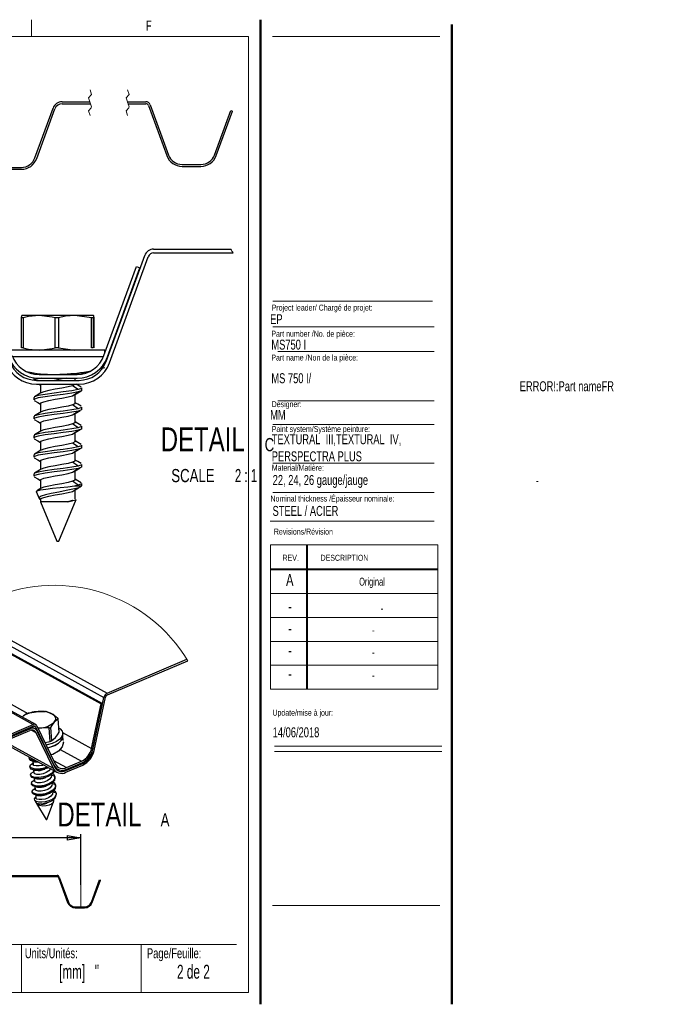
# Model space of a CAD drawing. Header units: inches. Extents: x 0.5 to 18.5, y 0.4 to 10.7.
# Tile 4 of 4: x 11.9 to 18.5, y 0.4 to 10.7. Entities that reach past the tile are written whole.
import ezdxf

# ---------------------------------------------------------------- set-up
doc = ezdxf.new("R2010")
doc.units = ezdxf.units.IN
doc.header["$MEASUREMENT"] = 0
doc.linetypes.add('HIDDEN', pattern=[0.075, 0.05, -0.025])
doc.layers.add('FORMAT', color=7, linetype='Continuous')
doc.styles.add('SLDTEXTSTYLE0', font='TXT', dxfattribs={"width": 0.7})
doc.styles.add('SLDTEXTSTYLE1', font='TXT', dxfattribs={"width": 0.633333})
doc.styles.add('SLDTEXTSTYLE2', font='TXT', dxfattribs={"width": 0.625})
doc.styles.add('SLDTEXTSTYLE3', font='TXT', dxfattribs={"width": 0.75})
doc.styles.add('SLDTEXTSTYLE4', font='TXT', dxfattribs={"width": 0.65})
doc.dimstyles.new('SLDDIMSTYLE0', dxfattribs={"dimtxt": 0.137795, "dimasz": 0.14, "dimexe": 0, "dimexo": 0.0625, "dimgap": 0.034449, "dimtad": 1, "dimdec": 6, "dimlfac": 2, "dimrnd": 1e-09, "dimzin": 12, "dimdsep": 46, "dimlunit": 5, "dimtxsty": 'SLDTEXTSTYLE3', "dimblk1": 'CLOSED', "dimblk2": 'CLOSED', "dimsah": 1, "dimcen": 0.09, "dimadec": 0, "dimazin": 3, "dimtfac": 1, "dimtdec": 3, "dimtofl": 0, "dimtmove": 0, "dimatfit": 3, "dimldrblk": 'CLOSED', "dimfxl": 1, "dimfrac": 2, "dimtolj": 1, "dimtzin": 12, "dimarcsym": 0})

# ---------------------------------------------------------------- blocks, each defined once
blk = doc.blocks.new('SW_NOTE_1')
at = {"layer": 'FORMAT', "color": 0, "char_height": 0.10417, "attachment_point": 1, "style": 'SLDTEXTSTYLE0'}
for s, insert in [('TEXTURAL  III,TEXTURAL  IV,', (0, 0.134)), ('PERSPECTRA PLUS', (0, -0.044))]:
    blk.add_mtext(s, dxfattribs=dict(at, insert=insert))
blk = doc.blocks.new('SW_NOTE_2')
at = {"layer": 'FORMAT', "color": 0, "attachment_point": 2, "style": 'SLDTEXTSTYLE3'}
for s, insert, char_height in [('DETAIL', (0.512, 0.322), 0.25), ('A', (1.199, 0.211), 0.138)]:
    blk.add_mtext(s, dxfattribs=dict(at, insert=insert, char_height=char_height))
blk = doc.blocks.new('_CLOSED')
at = {"color": 0, "linetype": 'ByBlock', "lineweight": -2}
for p, q in [((-1, 0.166667), (0, 0)), ((-1, 0.166667), (-1, -0.166667)), ((0, 0), (-1, -0.166667)), ((0, 0), (-1, 0))]:
    blk.add_line(p, q, dxfattribs=at)
blk = doc.blocks.new('_D')
at = {"layer": 'FORMAT'}
for p, q in [((6.753, 2.737), (6.711, 2.737)), ((6.711, 2.737), (6.711, 2.518)), ((7.403, 2.737), (7.445, 2.737)), ((7.445, 2.737), (7.445, 2.518)), ((6.711, 2.518), (6.753, 2.518)), ((7.445, 2.518), (7.403, 2.518)), ((7.183, 2.45), (7.018, 2.174)), ((2.276, 1.642), (2.276, 2.173)), ((12.495, 1.642), (12.495, 2.173)), ((12.495, 2.134), (2.276, 2.134))]:
    blk.add_line(p, q, dxfattribs=at)
at = {"layer": 'FORMAT', "xscale": 0.14, "yscale": 0.14, "rotation": 180.0000000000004}
blk.add_blockref('_CLOSED', (2.276, 2.134), dxfattribs=at)
at = {"layer": 'FORMAT', "xscale": 0.14, "yscale": 0.14}
blk.add_blockref('_CLOSED', (12.495, 2.134), dxfattribs=at)
at = {"layer": 'FORMAT', "attachment_point": 1, "style": 'SLDTEXTSTYLE3'}
for s, insert, char_height in [('519mm', (6.753, 2.696), 0.1378), ('7', (6.999, 2.49), 0.138), ('20', (6.795, 2.407), 0.1378), ('"', (7.304, 2.409), 0.138), ('16', (7.1, 2.311), 0.1378)]:
    blk.add_mtext(s, dxfattribs=dict(at, insert=insert, char_height=char_height))
blk = doc.blocks.new('SW_NOTE_3')
at = {"layer": 'FORMAT', "color": 0, "attachment_point": 2}
for s, insert, char_height, style in [('DETAIL', (0.512, 0.322), 0.25, 'SLDTEXTSTYLE3'), ('C', (1.21, 0.211), 0.138, 'SLDTEXTSTYLE3'), ('SCALE', (0.41, -0.113), 0.1378, 'SLDTEXTSTYLE3'), ('2 : 1', (0.965, -0.113), 0.1378, 'SLDTEXTSTYLE4')]:
    blk.add_mtext(s, dxfattribs=dict(at, insert=insert, char_height=char_height, style=style))

msp = doc.modelspace()

# ---------------------------------------------------------------- linework, layer by layer
at = {"color": 7, "linetype": 'Continuous', "lineweight": 18}
for p, q in [((11.98041827, 10.69394495), (11.98041827, 10.51707317)), ((14.2512516, 10.51707317), (0.6262516, 10.51707317)), ((14.2512516, 10.51707317), (14.2512516, 0.51707317)), ((14.5012516, 10.51707317), (16.2512516, 10.51707317)), ((14.50528094, 7.4796461), (16.19286796, 7.4796461)), ((14.55782728, 7.22283311), (16.19286796, 7.22283311)), ((14.55782728, 6.70729719), (16.19286796, 6.70729719)), ((14.50528094, 6.45740283), (16.19286796, 6.45740283)), ((14.50528094, 6.05316409), (16.19286796, 6.05316409)), ((14.50528094, 5.74531323), (16.19286796, 5.74531323)), ((14.4754278, 5.446808), (16.19286796, 5.446808)), ((14.48119985, 5.19874946), (16.23119985, 5.19874946)), ((14.48119985, 5.19874946), (14.48119985, 3.68874946)), ((14.85619985, 5.19874946), (14.85619985, 3.68874946)), ((14.86619985, 5.19874946), (14.86619985, 3.68874946)), ((16.23119985, 5.19874946), (16.23119985, 3.68874946)), ((14.48119985, 4.94874946), (16.23119985, 4.94874946)), ((14.48119985, 4.93874946), (16.23119985, 4.93874946)), ((14.48119985, 4.68874946), (16.23119985, 4.68874946)), ((16.23119985, 4.43874946), (14.48119985, 4.43874946)), ((14.48119985, 4.18874946), (16.23119985, 4.18874946)), ((16.23119985, 3.93874946), (14.48119985, 3.93874946)), ((14.48119985, 3.68874946), (16.23119985, 3.68874946)), ((14.52153854, 3.094666), (16.27153854, 3.094666)), ((14.52153854, 3.03864953), (16.27153854, 3.03864953)), ((0.7512516, 1.01707317), (14.1262516, 1.01707317)), ((11.8762516, 1.01707317), (11.8762516, 0.51707317)), ((13.1262516, 1.01707317), (13.1262516, 0.51707317)), ((14.2512516, 0.51707317), (0.6262516, 0.51707317))]:
    msp.add_line(p, q, dxfattribs=at)
at = {"color": 7, "linetype": 'Continuous', "lineweight": 50}
for p, q in [((14.3762516, 10.69394495), (14.3762516, 0.39207317)), ((16.3762516, 0.39207317), (16.3762516, 10.64207317))]:
    msp.add_line(p, q, dxfattribs=at)
at = {"color": 7, "linetype": 'HIDDEN', "lineweight": 18}
for p, q in [((12.60941228, 9.90966429), (12.57566228, 9.87591429)), ((12.59253728, 9.9602893), (12.60941228, 9.90966429)), ((13.00311307, 9.90966429), (12.96936307, 9.87591429)), ((12.98623807, 9.9602893), (13.00311307, 9.90966429)), ((12.57566228, 9.87591429), (12.60941228, 9.77466429)), ((12.96936307, 9.87591429), (13.00311307, 9.77466429)), ((12.60941228, 9.77466429), (12.57566228, 9.74091429)), ((12.57566228, 9.74091429), (12.59253728, 9.69028929)), ((13.00311307, 9.77466429), (12.96936307, 9.74091429)), ((12.96936307, 9.74091429), (12.98623807, 9.69028929))]:
    msp.add_line(p, q, dxfattribs=at)
at = {"color": 7, "linetype": 'Continuous', "lineweight": 25}
for p, q in [((12.3014094, 9.8352893), (12.58920362, 9.8352893)), ((12.3014094, 9.81528926), (12.59587042, 9.81528926)), ((12.9829054, 9.8352893), (13.17606434, 9.8352893)), ((12.9895722, 9.81528926), (13.17606434, 9.81528926)), ((13.20425452, 9.79554991), (13.39505744, 9.27132347)), ((13.22304876, 9.8023903), (13.41385168, 9.27816387)), ((12.0162657, 9.24742562), (12.20588474, 9.76840238)), ((12.03505877, 9.24058521), (12.22467898, 9.76156192)), ((13.89438479, 9.27816387), (14.06388257, 9.74385777)), ((13.91317903, 9.27132347), (14.0826768, 9.73701739)), ((14.06388257, 9.74385777), (14.0826768, 9.73701739)), ((13.55480493, 9.1794669), (13.75342919, 9.1794669)), ((11.65263748, 9.14872864), (11.87531128, 9.14872864)), ((11.65263748, 9.12872864), (11.87531128, 9.12872864)), ((13.55480493, 9.15946689), (13.75342919, 9.15946689)), ((13.25834205, 8.29364044), (14.06515251, 8.29364044)), ((13.25834205, 8.25364036), (14.08922112, 8.25364036)), ((12.76039159, 7.11791308), (13.16437292, 8.22784243)), ((12.79797933, 7.10423225), (13.20196051, 8.21416167)), ((12.73847698, 7.17938958), (13.07747436, 8.11077738)), ((12.77606472, 7.16570878), (13.1150621, 8.09709662)), ((13.07747436, 8.11077738), (13.1150621, 8.09709662)), ((11.87572314, 7.5762046), (11.88094326, 7.59859331)), ((11.89286895, 7.5762046), (11.87572314, 7.5762046)), ((11.87572314, 7.25898202), (11.87572314, 7.5762046)), ((12.05971574, 7.59859331), (11.88094326, 7.59859331)), ((11.89286895, 7.5762046), (11.89286895, 7.25898202)), ((12.43458239, 7.59859331), (12.05971574, 7.59859331)), ((12.26251548, 7.5762046), (12.22656255, 7.5762046)), ((12.22656255, 7.25898202), (12.22656255, 7.5762046)), ((12.26251548, 7.5762046), (12.26251548, 7.25898202)), ((12.6066493, 7.5762046), (12.43458239, 7.59859331)), ((12.63067654, 7.59859331), (12.43458239, 7.59859331)), ((12.6066493, 7.25898202), (12.6066493, 7.5762046)), ((12.62545637, 7.5762046), (12.6066493, 7.5762046)), ((12.62545637, 7.5762046), (12.62545637, 7.25898202)), ((12.63589664, 7.5762046), (12.63067654, 7.59859331)), ((12.63589664, 7.25898202), (12.63589664, 7.5762046)), ((11.9981661, 7.23659332), (11.76310565, 7.23659332)), ((11.89286895, 7.25898202), (11.87572314, 7.25898202)), ((12.74851414, 7.23659332), (11.9981661, 7.23659332)), ((12.26251548, 7.25898202), (12.22656255, 7.25898202)), ((12.26251548, 7.25898202), (12.43458239, 7.23659332)), ((12.62545637, 7.25898202), (12.6066493, 7.25898202)), ((12.74851414, 7.20696641), (12.74851414, 7.23659332)), ((11.78122763, 7.16945999), (12.67578269, 7.16945999)), ((11.78130865, 7.16925998), (12.67578269, 7.16925998)), ((12.43730992, 7.16925998), (12.43730992, 7.16945999)), ((12.67578269, 7.16945999), (12.73466222, 7.16945999)), ((12.67578269, 7.16925998), (12.73458119, 7.16925998)), ((12.51345368, 7.00073895), (12.58746449, 7.0152752)), ((12.71671094, 7.04734261), (12.69528671, 7.04167097)), ((12.74851414, 7.08981475), (12.74851414, 7.10773102)), ((12.00480988, 6.94160663), (12.00480988, 6.92185938)), ((12.0112235, 6.94698456), (12.00961583, 6.94160663)), ((12.03313594, 6.92051912), (12.47848384, 6.92051912)), ((12.05932066, 6.98199563), (12.45656916, 6.98199563)), ((12.05932066, 6.94199562), (12.45656916, 6.94199562)), ((12.1308099, 6.98591897), (12.1308099, 6.98199563)), ((12.38080988, 6.98199563), (12.38080988, 6.98602494)), ((12.42135798, 6.98980823), (12.4629482, 6.99448078)), ((12.43730992, 6.92051912), (12.43730992, 6.94199562)), ((12.47968473, 6.99686471), (12.51345368, 7.00073895)), ((12.03313594, 6.88051912), (12.47848384, 6.88051912)), ((12.05930215, 6.88051912), (12.0743099, 6.87151321)), ((12.0743099, 6.87648078), (12.0743099, 6.78672002)), ((12.46975808, 6.82409332), (12.41051745, 6.86421917)), ((12.5068099, 6.81660662), (12.5068099, 6.84160662)), ((12.00480988, 6.74160662), (12.00480988, 6.71660662)), ((12.41051745, 6.75896748), (12.46975808, 6.79909332)), ((12.41051745, 6.75896748), (12.42848714, 6.76794511)), ((12.43730992, 6.68173247), (12.43730992, 6.77152846)), ((12.0743099, 6.67648078), (12.0743099, 6.58672002)), ((12.46975808, 6.62409332), (12.41051745, 6.66421916)), ((12.41051745, 6.55896747), (12.46975808, 6.59909332)), ((12.50283924, 6.61381247), (12.50678116, 6.61614484)), ((12.5068099, 6.61660662), (12.5068099, 6.64160662)), ((12.00480988, 6.54160662), (12.00480988, 6.51660663)), ((12.43730992, 6.48173246), (12.43730992, 6.57505322)), ((12.0743099, 6.47648078), (12.0743099, 6.38672003)), ((12.46975808, 6.42409331), (12.41051745, 6.46421916)), ((12.41051745, 6.35896747), (12.46975808, 6.39909332)), ((12.50283924, 6.41381247), (12.50678116, 6.41614484)), ((12.5068099, 6.41660662), (12.5068099, 6.44160661)), ((12.00480988, 6.34160662), (12.00480988, 6.31660662)), ((12.43730992, 6.28173248), (12.43730992, 6.3750532)), ((12.0743099, 6.27648077), (12.0743099, 6.18672002)), ((12.46975808, 6.22409333), (12.41051745, 6.26421918)), ((12.41051745, 6.15896748), (12.46975808, 6.19909333)), ((12.50283924, 6.21381248), (12.50678116, 6.21614482)), ((12.5068099, 6.21660663), (12.5068099, 6.24160663)), ((12.00480988, 6.1416066), (12.00480988, 6.11660661)), ((12.43730992, 6.08173246), (12.43730992, 6.17505322)), ((12.0743099, 6.07648076), (12.0743099, 5.98672003)), ((12.46975808, 6.02409335), (12.41051745, 6.0642192)), ((12.41051745, 5.9589675), (12.46975808, 5.99909335)), ((12.50283924, 6.0138125), (12.50678116, 6.01614484)), ((12.5068099, 6.01660661), (12.5068099, 6.04160661)), ((12.00480988, 5.94160662), (12.00480988, 5.91660662)), ((12.0743099, 5.87648077), (12.0743099, 5.78672005)), ((12.43730992, 5.88173248), (12.43730992, 5.9750532)), ((12.46975808, 5.82409329), (12.41051745, 5.86421914)), ((12.41051745, 5.75896744), (12.46079025, 5.79301909)), ((12.43730992, 5.6817325), (12.43730992, 5.77505322)), ((12.46975808, 5.82409329), (12.44153475, 5.81841882)), ((12.44153475, 5.81841882), (12.5068099, 5.81841882)), ((12.49914966, 5.81162948), (12.50678116, 5.81614486)), ((12.5068099, 5.81841882), (12.5068099, 5.84160663)), ((12.03049956, 5.75639839), (12.0606856, 5.68352283)), ((12.0743099, 5.67648079), (12.0743099, 5.65063094)), ((12.26580987, 5.2365933), (12.44730382, 5.67475843)), ((12.0743099, 5.65063094), (12.2458099, 5.2365933)), ((12.3567008, 5.65063094), (12.0743099, 5.65063094)), ((12.41051745, 5.66421916), (12.3567008, 5.65063094)), ((12.41438912, 5.66159671), (12.41051745, 5.66421916)), ((12.2458099, 5.2365933), (12.26580987, 5.2365933)), ((11.22454083, 4.43423995), (12.7382219, 3.60380263)), ((11.27387893, 4.47106987), (12.77299206, 3.64862521)), ((11.163933, 4.38480241), (12.70821542, 3.53757695)), ((11.17019383, 4.39013779), (12.72365162, 3.53787849)), ((10.81593926, 3.9669058), (11.99669436, 3.31911888)), ((12.0245654, 3.31888598), (10.82262014, 3.97829873)), ((12.77299206, 3.64862521), (13.60543546, 4.00196342)), ((12.7745209, 3.63099725), (13.61426704, 3.98743479)), ((12.60929987, 3.07002427), (12.70821542, 3.53757695)), ((12.62034433, 3.0466224), (12.7382219, 3.60380263)), ((12.62473724, 3.07032581), (12.72365162, 3.53787849)), ((12.6357817, 3.04692395), (12.7536581, 3.60410359)), ((12.70821542, 3.53757695), (12.72365162, 3.53787849)), ((12.14315987, 3.45270955), (12.19929383, 3.4292942)), ((10.64712435, 2.74628246), (11.99669436, 3.31911888)), ((10.65143982, 2.7298378), (11.9982232, 3.30149151)), ((12.03649337, 3.30594778), (12.22797094, 2.90816598)), ((12.25893133, 3.3779022), (12.21796957, 3.34333738)), ((12.2710529, 3.23810291), (12.25893133, 3.3779022)), ((11.51553117, 3.084821), (11.96166021, 3.27418425)), ((11.51705884, 3.06719305), (11.96318904, 3.25655689)), ((12.01740228, 3.27371786), (11.98049434, 3.29396643)), ((12.0221026, 3.29358862), (12.21358018, 2.89580623)), ((12.02686745, 3.23548289), (12.20553942, 2.86430376)), ((12.04125939, 3.24784205), (12.21993018, 2.87666351)), ((12.06621239, 3.28186011), (12.04886485, 3.28024856)), ((12.06621239, 3.28186011), (12.04957823, 3.27876548)), ((12.17628621, 3.14334385), (12.16416347, 3.28314314)), ((12.1787185, 3.28903966), (12.19084124, 3.14924036)), ((12.30936648, 3.19998058), (12.30680161, 3.22956584)), ((12.31350361, 3.15227222), (12.30937352, 3.19989258)), ((11.67438225, 3.13397019), (12.24609639, 2.820316)), ((12.19084124, 3.14924036), (12.23180301, 3.18380519)), ((11.95599425, 2.97076728), (11.95694933, 2.95974981)), ((11.99403562, 2.93430813), (11.99672369, 2.90331313)), ((12.33932838, 2.83715021), (12.51603268, 2.91215409)), ((12.34085721, 2.81952225), (12.51756152, 2.89452613)), ((12.34736914, 2.86865267), (12.50498822, 2.93555537)), ((12.3488968, 2.85102472), (12.50651706, 2.917928)), ((11.96363725, 2.88262808), (11.96459233, 2.87161061)), ((11.97127908, 2.7944883), (11.97223534, 2.78347083)), ((12.00167862, 2.84616893), (12.0043667, 2.81517393)), ((12.18900851, 2.7867925), (12.18824351, 2.79561176)), ((12.22464106, 2.86800031), (12.25413597, 2.85181847)), ((11.97892209, 2.70634911), (11.97987717, 2.69533164)), ((12.00932163, 2.75802915), (12.01200853, 2.72703415)), ((12.19665035, 2.6986533), (12.19588651, 2.70747256)), ((12.225717, 2.76570794), (12.22516202, 2.77210195)), ((12.22611827, 2.76108448), (12.225717, 2.76570794)), ((11.98656509, 2.61820933), (11.98752017, 2.60719185)), ((12.01696346, 2.66988996), (12.01965154, 2.63889495)), ((12.02460647, 2.58175017), (12.02729454, 2.55075517)), ((12.20429335, 2.61051352), (12.20352835, 2.61933278)), ((12.23259265, 2.56501922), (12.23821989, 2.57993329)), ((12.23985315, 2.60009679), (12.24021688, 2.58661828)), ((12.01196043, 2.53070959), (12.03061856, 2.49914259)), ((12.03454096, 2.49250571), (12.13297897, 2.32596118)), ((12.05411311, 2.48884554), (12.05812587, 2.48818203)), ((12.1427011, 2.32680421), (12.21146937, 2.50904131)), ((12.21148697, 2.52568191), (12.20754579, 2.50136252)), ((12.20754579, 2.50136252), (12.21020688, 2.50949773)), ((12.21238574, 2.51719471), (12.21078533, 2.53564457)), ((12.21384065, 2.52478491), (12.2111737, 2.53116132)), ((12.21384065, 2.52478491), (12.21148697, 2.52568191)), ((11.1967286, 1.74008686), (12.24782635, 1.74008686)), ((11.19940809, 1.73008686), (12.24782635, 1.73008686)), ((12.26192174, 1.72021717), (12.35732314, 1.45810395)), ((12.27131866, 1.72363737), (12.36672007, 1.46152415)), ((12.6069861, 1.46152415), (12.69173546, 1.6943711)), ((12.61638303, 1.45810395), (12.70113239, 1.6909509)), ((12.69173546, 1.6943711), (12.70113239, 1.6909509)), ((12.43719702, 1.41217566), (12.53650915, 1.41217566)), ((12.43719702, 1.40217566), (12.53650915, 1.40217566))]:
    msp.add_line(p, q, dxfattribs=at)
at = {"color": 8, "linetype": 'Continuous', "lineweight": 25}
for p, q in [((10.85583565, 4.03201155), (11.94284133, 3.4356577)), ((12.00455326, 3.30321629), (12.0221026, 3.29358862)), ((11.94954685, 3.28083052), (11.96166021, 3.27418425)), ((11.98006959, 3.26115747), (12.02686745, 3.23548289)), ((12.3057245, 3.23657232), (12.60929987, 3.07002427)), ((11.69672108, 3.14345238), (12.20553942, 2.86430376)), ((12.28021418, 3.05887128), (12.50498822, 2.93555537)), ((12.61860547, 3.04757631), (12.62034433, 3.0466224)), ((12.20968827, 2.89794167), (12.21358018, 2.89580623)), ((12.21097071, 2.94348349), (12.34736914, 2.86865267)), ((12.505948, 2.91768629), (12.51603268, 2.91215409)), ((12.22456714, 2.77637577), (12.18872692, 2.79003614)), ((12.32719742, 2.84380587), (12.33932838, 2.83715021)), ((12.23221015, 2.68823657), (12.19636992, 2.70189695)), ((12.23985315, 2.60009679), (12.20401175, 2.61375716))]:
    msp.add_line(p, q, dxfattribs=at)
at = {"color": 7, "linetype": 'Continuous', "lineweight": 25, "flags": 128}
for points in [[(12.05971574, 7.59859331), (11.94836711, 7.58828716), (11.89286895, 7.5762046)], [(12.22656255, 7.5762046), (12.19743903, 7.58305246), (12.05971574, 7.59859331)], [(12.43458239, 7.59859331), (12.33765327, 7.59119054), (12.26251548, 7.5762046)], [(12.63067654, 7.59859331), (12.62773591, 7.59119054), (12.62545637, 7.5762046)], [(11.89286895, 7.25898202), (11.94836711, 7.2468995), (12.05971574, 7.23659332)], [(12.05971574, 7.23659332), (12.19743903, 7.25213416), (12.22656255, 7.25898202)], [(12.69246891, 7.03973902), (12.72038307, 7.04721826), (12.74851407, 7.05622594), (12.74848914, 7.05621889)], [(12.08423116, 6.94199562), (12.04813881, 6.93537522), (12.01198564, 6.92453415), (12.00961583, 6.91660662)], [(12.47880041, 6.99633884), (12.49208496, 6.99810368), (12.5068047, 7.00042155), (12.49343582, 6.99856078), (12.45389538, 6.99339416), (12.39190897, 6.98710078), (12.3141054, 6.98243399), (12.27591238, 6.98199563)], [(12.38080988, 6.9857896), (12.38382934, 6.98586735), (12.42608785, 6.99071561)], [(12.4629482, 6.99448078), (12.47819447, 6.99640449), (12.47667289, 6.99616744)], [(12.46975808, 6.82409332), (12.40382755, 6.81187252), (12.31317012, 6.7986525), (12.21740031, 6.78697072), (12.12455754, 6.77409332), (12.05209459, 6.76121592), (12.01198564, 6.74953414), (12.00961583, 6.74160662)], [(12.41051745, 6.86421917), (12.36284254, 6.85199837), (12.29728748, 6.83877835), (12.22803565, 6.82709656), (12.16090031, 6.81421917), (12.10850179, 6.80134177), (12.0831315, 6.79112317)], [(12.43383469, 6.88173247), (12.43497868, 6.87643996), (12.41051745, 6.86421917)], [(12.43052446, 6.76746392), (12.46553134, 6.78843337), (12.50085281, 6.80941133)], [(12.50066325, 6.84895618), (12.46559155, 6.86977407), (12.44762971, 6.88051912)], [(12.50200391, 6.84160662), (12.50358606, 6.83631411), (12.46975808, 6.82409332)], [(12.50200391, 6.81660662), (12.50358606, 6.81131412), (12.46975808, 6.79909332)], [(12.46975808, 6.79909332), (12.40382755, 6.78687252), (12.31317012, 6.7736525), (12.21740031, 6.76197072), (12.12455754, 6.74909332), (12.05209459, 6.73621592), (12.01198564, 6.72453413), (12.00961583, 6.71660662)], [(12.01008006, 6.70983787), (12.04569512, 6.68867993), (12.0743099, 6.67153576)], [(12.08264204, 6.79171412), (12.04683826, 6.77025416), (12.01063742, 6.74876685)], [(12.07778509, 6.67648078), (12.07949876, 6.68440829), (12.10850179, 6.69609008), (12.16090031, 6.70896748), (12.22803565, 6.72184487), (12.29728748, 6.73352666), (12.36284254, 6.74674668), (12.41051745, 6.75896748)], [(12.46975808, 6.62409332), (12.40382755, 6.61187252), (12.31317012, 6.5986525), (12.21740031, 6.58697072), (12.12455754, 6.57409332), (12.05209459, 6.56121591), (12.01198564, 6.54953414), (12.00961583, 6.54160662)], [(12.46975808, 6.59909332), (12.40382755, 6.58687253), (12.31317012, 6.5736525), (12.21740031, 6.56197073), (12.12455754, 6.54909332), (12.05209459, 6.53621592), (12.01198564, 6.52453414), (12.00961583, 6.51660663)], [(12.41051745, 6.66421916), (12.36284254, 6.65199837), (12.29728748, 6.63877835), (12.22803565, 6.62709656), (12.16090031, 6.61421916), (12.10850179, 6.60134176), (12.0831315, 6.59112318)], [(12.43383469, 6.68173247), (12.43497868, 6.67643996), (12.41051745, 6.66421916)], [(12.43710283, 6.57493076), (12.47195292, 6.59553777), (12.4908254, 6.60670415)], [(12.50054591, 6.6490245), (12.46507741, 6.67008222), (12.43730992, 6.68672105)], [(12.50200391, 6.64160662), (12.50358606, 6.63631412), (12.46975808, 6.62409332)], [(12.50200391, 6.61660662), (12.50358606, 6.61131412), (12.46975808, 6.59909332)], [(12.01008006, 6.50983787), (12.04569512, 6.48867993), (12.0743099, 6.47153576)], [(12.08264204, 6.59171413), (12.04683826, 6.57025416), (12.01063742, 6.54876684)], [(12.07778509, 6.47648078), (12.07949876, 6.48440829), (12.10850179, 6.49609008), (12.16090031, 6.50896747), (12.22803565, 6.52184488), (12.29728748, 6.53352667), (12.36284254, 6.54674668), (12.41051745, 6.55896747)], [(12.41051745, 6.55896747), (12.43497868, 6.57118827), (12.43415398, 6.5750035)], [(12.46975808, 6.42409331), (12.40382755, 6.41187253), (12.31317012, 6.39865251), (12.21740031, 6.38697072), (12.12455754, 6.37409332), (12.05209459, 6.36121591), (12.01198564, 6.34953412), (12.00961583, 6.34160662)], [(12.46975808, 6.39909332), (12.40382755, 6.38687253), (12.31317012, 6.37365252), (12.21740031, 6.36197072), (12.12455754, 6.34909332), (12.05209459, 6.33621591), (12.01198564, 6.32453412), (12.00961583, 6.31660662)], [(12.08264204, 6.39171412), (12.04683826, 6.37025414), (12.01063742, 6.34876684)], [(12.41051745, 6.46421916), (12.36284254, 6.45199838), (12.29728748, 6.43877836), (12.22803565, 6.42709657), (12.16090031, 6.41421917), (12.10850179, 6.40134176), (12.0831315, 6.39112317)], [(12.43383469, 6.48173246), (12.43497868, 6.47643997), (12.41051745, 6.46421916)], [(12.43710283, 6.37493077), (12.47195292, 6.39553775), (12.4908254, 6.40670416)], [(12.50054591, 6.44902449), (12.46507741, 6.47008222), (12.43730992, 6.48672105)], [(12.50200391, 6.44160661), (12.50358606, 6.4363141), (12.46975808, 6.42409331)], [(12.50200391, 6.41660662), (12.50358606, 6.4113141), (12.46975808, 6.39909332)], [(12.01008006, 6.30983785), (12.04569512, 6.28867993), (12.0743099, 6.27153575)], [(12.07778509, 6.27648077), (12.07949876, 6.28440831), (12.10850179, 6.29609007), (12.16090031, 6.30896747), (12.22803565, 6.32184487), (12.29728748, 6.33352667), (12.36284254, 6.34674668), (12.41051745, 6.35896747)], [(12.41051745, 6.35896747), (12.43497868, 6.37118829), (12.43415398, 6.37500352)], [(12.50054591, 6.24902451), (12.46507741, 6.27008222), (12.43730992, 6.28672107)], [(12.46975808, 6.22409333), (12.40382755, 6.21187251), (12.31317012, 6.19865249), (12.21740031, 6.1869707), (12.12455754, 6.17409333), (12.05209459, 6.16121593), (12.01198564, 6.14953414), (12.00961583, 6.1416066)], [(12.46975808, 6.19909333), (12.40382755, 6.18687251), (12.31317012, 6.1736525), (12.21740031, 6.1619707), (12.12455754, 6.14909334), (12.05209459, 6.13621593), (12.01198564, 6.12453414), (12.00961583, 6.11660661)], [(12.08264204, 6.1917141), (12.04683826, 6.17025416), (12.01063742, 6.14876686)], [(12.41051745, 6.26421918), (12.36284254, 6.25199836), (12.29728748, 6.23877834), (12.22803565, 6.22709655), (12.16090031, 6.21421915), (12.10850179, 6.20134178), (12.0831315, 6.19112319)], [(12.43383469, 6.28173248), (12.43497868, 6.27643997), (12.41051745, 6.26421918)], [(12.43710283, 6.17493075), (12.47195292, 6.19553777), (12.4908254, 6.20670414)], [(12.50200391, 6.24160663), (12.50358606, 6.23631412), (12.46975808, 6.22409333)], [(12.50200391, 6.21660663), (12.50358606, 6.21131412), (12.46975808, 6.19909333)], [(12.01008006, 6.10983787), (12.04569512, 6.08867991), (12.0743099, 6.07153573)], [(12.07778509, 6.07648076), (12.07949876, 6.08440829), (12.10850179, 6.09609008), (12.16090031, 6.10896749), (12.22803565, 6.12184489), (12.29728748, 6.13352668), (12.36284254, 6.1467467), (12.41051745, 6.15896748)], [(12.41051745, 6.15896748), (12.43497868, 6.17118827), (12.43415398, 6.1750035)], [(12.43383469, 6.08173246), (12.43497868, 6.07643998), (12.41051745, 6.0642192)], [(12.50054591, 6.04902449), (12.46507741, 6.0700822), (12.43730992, 6.08672105)], [(12.46975808, 6.02409335), (12.40382755, 6.01187249), (12.31317012, 5.99865247), (12.21740031, 5.98697068), (12.12455754, 5.97409335), (12.05209459, 5.96121595), (12.01198564, 5.94953416), (12.00961583, 5.94160662)], [(12.46975808, 5.99909335), (12.40382755, 5.98687249), (12.31317012, 5.97365248), (12.21740031, 5.96197068), (12.12455754, 5.94909335), (12.05209459, 5.93621595), (12.01198564, 5.92453416), (12.00961583, 5.91660662)], [(12.08264204, 5.99171412), (12.04683826, 5.97025418), (12.01063742, 5.94876688)], [(12.41051745, 6.0642192), (12.36284254, 6.05199834), (12.29728748, 6.03877832), (12.22803565, 6.02709653), (12.16090031, 6.01421913), (12.10850179, 6.0013418), (12.0831315, 5.99112321)], [(12.43710283, 5.97493074), (12.47195292, 5.99553775), (12.4908254, 6.00670416)], [(12.50200391, 6.04160661), (12.50358606, 6.03631413), (12.46975808, 6.02409335)], [(12.50200391, 6.01660661), (12.50358606, 6.01131413), (12.46975808, 5.99909335)], [(12.01008006, 5.90983789), (12.04569512, 5.88867992), (12.0743099, 5.87153574)], [(12.07778509, 5.87648077), (12.07949876, 5.88440831), (12.10850179, 5.8960901), (12.16090031, 5.9089675), (12.22803565, 5.92184491), (12.29728748, 5.93352663), (12.36284254, 5.94674671), (12.41051745, 5.9589675)], [(12.41051745, 5.9589675), (12.43497868, 5.97118829), (12.43415398, 5.97500348)], [(12.43383469, 5.88173248), (12.43497868, 5.87643993), (12.41051745, 5.86421914)], [(12.50054591, 5.8490245), (12.46507741, 5.87008222), (12.43730992, 5.88672107)], [(12.03066108, 5.75646527), (12.03041747, 5.75660394), (12.03994706, 5.76541469), (12.0738978, 5.77345024), (12.12923728, 5.78222315), (12.20123761, 5.79112462), (12.28056041, 5.79919882), (12.3594765, 5.80785169), (12.4302161, 5.81682252), (12.44153475, 5.81841882)], [(12.08264204, 5.79171414), (12.04683826, 5.77025419), (12.03651906, 5.7641291)], [(12.46079025, 5.79301909), (12.41245791, 5.78112705), (12.34315585, 5.76645902), (12.26513338, 5.75185353), (12.18801338, 5.73742801), (12.12623443, 5.72249421), (12.08199437, 5.7078481), (12.06057182, 5.69330319), (12.06483915, 5.678346), (12.0743099, 5.67312487)], [(12.41051745, 5.86421914), (12.36284254, 5.85199836), (12.29728748, 5.83877834), (12.22803565, 5.82709655), (12.16090031, 5.81421915), (12.10850179, 5.80134174), (12.0831315, 5.79112315)], [(12.41051745, 5.75896744), (12.43497868, 5.7711883), (12.43415398, 5.7750035)], [(12.43710283, 5.77493075), (12.47195292, 5.79553777), (12.47802221, 5.79912886)], [(12.50309503, 5.81529611), (12.4904341, 5.80352954), (12.46079025, 5.79301909)], [(12.50200391, 5.84160663), (12.50358606, 5.83631415), (12.46975808, 5.82409329)], [(12.07778509, 5.67648079), (12.07949876, 5.68440832), (12.10850179, 5.69609004), (12.16090031, 5.70896745), (12.22803565, 5.72184485), (12.29728748, 5.73352664), (12.36284254, 5.74674666), (12.41051745, 5.75896744)], [(12.41438912, 5.66159671), (12.44226778, 5.67071385), (12.44499172, 5.67571615)], [(12.3567008, 5.65063094), (12.40670094, 5.65994791), (12.41438912, 5.66159671)], [(11.88209622, 3.39704668), (11.89997996, 3.41406333), (11.91806551, 3.42686132)], [(11.93262054, 3.43275725), (11.96445623, 3.44179064), (12.02886092, 3.45377375)], [(12.02886092, 3.45377375), (12.10960292, 3.45612861), (12.12681318, 3.45505678)], [(12.19929383, 3.4292942), (12.23168098, 3.40728389), (12.25713967, 3.38614595)], [(12.21796957, 3.34333738), (12.19566006, 3.3150457), (12.1787185, 3.28903966)], [(12.16416347, 3.28314314), (12.14695439, 3.28421497), (12.06621239, 3.28186011)], [(12.26696623, 3.28523751), (12.28118921, 3.2745738), (12.30103357, 3.24975808), (12.30694827, 3.22253237), (12.29859189, 3.1944783), (12.27644782, 3.16722618), (12.24180556, 3.1423606), (12.19667616, 3.1213265), (12.14368317, 3.10534589), (12.13408893, 3.1031993)], [(12.14722894, 3.07590143), (12.17355237, 3.0829654), (12.2229726, 3.10160886), (12.26315176, 3.12472737), (12.29175378, 3.15097746), (12.30711606, 3.17883325), (12.30937352, 3.19989258)], [(12.15112436, 3.07693101), (12.17354416, 3.0830534), (12.22296556, 3.10169686), (12.26314472, 3.12481537), (12.29174674, 3.15106546), (12.30710784, 3.17892125), (12.30936648, 3.19998058)], [(12.23180301, 3.18380519), (12.25411251, 3.21209628), (12.2710529, 3.23810291)], [(12.11871493, 3.13013051), (12.15959925, 3.13838012), (12.17628621, 3.14334385)], [(12.31335694, 3.13905595), (12.31491746, 3.13399777), (12.30258939, 3.08459103), (12.2630532, 3.03914425), (12.20212154, 3.00742472), (12.18211995, 3.00341842)], [(12.02568944, 2.94123541), (12.00122338, 2.94270734), (11.97007174, 2.95272338), (11.95644715, 2.96812966), (11.95920797, 2.97770923)], [(12.04691127, 2.92959314), (12.04392048, 2.92917896), (12.00217963, 2.93168986), (11.97102682, 2.94170591), (11.95740223, 2.95711218), (11.95817075, 2.95977855)], [(12.14658362, 2.87491057), (12.14582331, 2.87445357), (12.09918619, 2.85878857), (12.05060841, 2.85205665), (12.00886638, 2.85456814), (11.97771357, 2.86458419), (11.96409015, 2.87998988), (11.96914716, 2.89754157), (11.99305238, 2.91388004), (11.99573459, 2.9147131)], [(12.10625544, 2.89703587), (12.09419137, 2.89240243), (12.05920063, 2.88596325), (12.02914017, 2.88635396), (12.00675441, 2.89198355), (11.9970311, 2.90163235), (11.99760603, 2.90333366)], [(12.0055189, 2.93116304), (12.01188299, 2.93019916), (12.02000001, 2.9288651)], [(12.0219618, 2.92900414), (12.02552048, 2.92810889), (12.05020009, 2.92778858)], [(12.15666947, 2.8693772), (12.14677839, 2.86343609), (12.10014127, 2.8477711), (12.05156349, 2.84103918), (12.00982146, 2.84355067), (11.97866982, 2.85356671), (11.96504523, 2.8689724), (11.96581376, 2.87163877)], [(12.21312375, 2.83840566), (12.21280109, 2.83619278), (12.1899061, 2.80820206), (12.15346631, 2.78631437), (12.1068292, 2.77064938), (12.05825024, 2.76391746), (12.01650939, 2.76642836), (11.98535657, 2.7764444), (11.97173198, 2.79185068), (11.97679017, 2.80940178), (12.00069538, 2.82574085), (12.00337759, 2.82657332)], [(12.21549386, 2.83710504), (12.21375617, 2.82517531), (12.19086119, 2.79718459), (12.15442139, 2.7752969), (12.10778428, 2.75963191), (12.05920532, 2.75289998), (12.01746447, 2.75541089), (11.98631166, 2.76542693), (11.97268707, 2.78083321), (11.97345559, 2.78349958)], [(12.1782304, 2.85754896), (12.17806379, 2.85626828), (12.16164787, 2.83441462), (12.13542183, 2.81716212), (12.10183437, 2.80426323), (12.06684363, 2.79782405), (12.03678318, 2.79821418), (12.01439624, 2.80384377), (12.00467411, 2.81349256), (12.00524904, 2.81519446)], [(12.18855913, 2.79010009), (12.18570679, 2.7681285), (12.16929087, 2.74627542), (12.14306483, 2.72902234), (12.10947738, 2.71612345), (12.07448546, 2.70968427), (12.04442618, 2.71007498), (12.02203924, 2.71570457), (12.01231711, 2.72535337), (12.01289204, 2.72705468)], [(12.0131619, 2.84302326), (12.01952599, 2.84205938), (12.02764184, 2.84072532)], [(12.11100621, 2.85009369), (12.11600456, 2.85185719), (12.12149804, 2.85372687)], [(12.20049531, 2.80896238), (12.21000976, 2.80255312), (12.22456714, 2.77637577)], [(12.22456714, 2.77637577), (12.2204441, 2.748053), (12.19754911, 2.72006228), (12.16110814, 2.69817459), (12.11447103, 2.6825096), (12.06589324, 2.67577767), (12.02415122, 2.67828917), (11.99299958, 2.68830521), (11.97937499, 2.7037109), (11.98443317, 2.72126259), (12.00833839, 2.73760107), (12.0110206, 2.73843412)], [(12.22489685, 2.76105573), (12.22139918, 2.73703553), (12.19850419, 2.70904481), (12.1620644, 2.68715712), (12.11542611, 2.67149212), (12.06684832, 2.6647602), (12.02510747, 2.66727169), (11.99395466, 2.67728774), (11.98033007, 2.69269343), (11.9810986, 2.69535979)], [(12.23221015, 2.68823657), (12.2280871, 2.6599138), (12.20519211, 2.63192309), (12.16875115, 2.61003539), (12.12211403, 2.5943704), (12.07353625, 2.58763848), (12.03179422, 2.59014938), (12.00064141, 2.60016543), (11.98701799, 2.6155717), (11.992075, 2.63312281), (12.01598022, 2.64946129), (12.01866243, 2.65029434)], [(12.19620214, 2.70196089), (12.1933498, 2.67998931), (12.17693388, 2.65813564), (12.15070666, 2.64088314), (12.11711921, 2.62798425), (12.08212847, 2.62154507), (12.05206802, 2.6219352), (12.02968225, 2.62756479), (12.01995895, 2.63721359), (12.02053505, 2.63891549)], [(12.02080491, 2.75488407), (12.027169, 2.75392019), (12.03528485, 2.75258612)], [(12.11864922, 2.76195449), (12.12364756, 2.76371741), (12.12914105, 2.76558709)], [(12.20813832, 2.72082318), (12.2176516, 2.71441392), (12.23221015, 2.68823657)], [(12.2337601, 2.67294469), (12.23336, 2.67756816), (12.23280502, 2.68396217)], [(12.23253868, 2.67291653), (12.22904218, 2.64889633), (12.2061472, 2.62090561), (12.16970623, 2.59901792), (12.12306912, 2.58335293), (12.07449133, 2.57662101), (12.03274931, 2.57913191), (12.00159767, 2.58914796), (11.98797308, 2.60455423), (11.9887416, 2.60722001)], [(12.02650607, 2.55983843), (12.01808867, 2.55486003), (12.00969944, 2.5416684), (12.01336724, 2.52869441), (12.02884567, 2.51790456), (12.05505411, 2.51090337), (12.08874482, 2.5089011), (12.12684955, 2.51304467), (12.16540132, 2.52342914), (12.19909554, 2.53895979), (12.22464341, 2.55904409), (12.23903066, 2.58222889), (12.24021688, 2.58661828), (12.24021688, 2.58661828)], [(12.20384397, 2.61382111), (12.20099163, 2.59184952), (12.18457571, 2.56999644), (12.15834967, 2.55274336), (12.12476222, 2.53984447), (12.08977147, 2.53340529), (12.05971102, 2.53379601), (12.03732408, 2.5394256), (12.02760195, 2.54907439), (12.02817688, 2.55077571)], [(12.02844674, 2.66674429), (12.034812, 2.6657804), (12.04292785, 2.66444634)], [(12.03608975, 2.57860509), (12.04245383, 2.57764121), (12.05056969, 2.57630714)], [(12.12629105, 2.67381471), (12.13129057, 2.67557821), (12.13678405, 2.6774479)], [(12.13393406, 2.58567552), (12.1389324, 2.58743843), (12.14442588, 2.58930811)], [(12.21578132, 2.6326834), (12.2252946, 2.62627414), (12.23985315, 2.60009679)], [(12.24021688, 2.58661828), (12.24068738, 2.59244498), (12.24059352, 2.59413984)], [(12.23240023, 2.56507847), (12.23224065, 2.56411518), (12.21625652, 2.5399706), (12.18918686, 2.51856749), (12.1541222, 2.50197382), (12.11818224, 2.49156999), (12.08374178, 2.48723633), (12.05477252, 2.48875343), (12.03675854, 2.4940058), (12.03157599, 2.49975272)], [(12.20754579, 2.50136252), (12.19096209, 2.48657517), (12.16490735, 2.47491589), (12.13295785, 2.46798509), (12.09950064, 2.46673374), (12.06912808, 2.47133433), (12.04601134, 2.48115502), (12.03454096, 2.49250571)], [(12.14117813, 2.49739435), (12.14535163, 2.4988786), (12.14582683, 2.49904228)], [(12.21398145, 2.52103968), (12.2139838, 2.52104613), (12.21384065, 2.52478491)], [(12.13297897, 2.32596118), (12.13340372, 2.32548599), (12.13464039, 2.32486589), (12.13635814, 2.32455379), (12.13829411, 2.3245972), (12.140155, 2.32498967), (12.14165567, 2.32567137), (12.14256969, 2.32653846), (12.1427011, 2.32680421)]]:
    msp.add_lwpolyline(points, dxfattribs=at)
at = {"color": 7, "linetype": 'Continuous', "lineweight": 25}
for centre, radius, start, end in [((12.30140946, 9.73363391), 0.10165539, 90.000038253, 159.999835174), ((12.30140913, 9.73363489), 0.08165437, 89.999814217, 160.000306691), ((13.17606351, 9.78528843), 0.05000088, 20.000685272, 89.99904717), ((13.17606596, 9.78529239), 0.02999687, 19.99591401, 90.003082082), ((13.55480734, 9.32946943), 0.15000253, 200.000679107, 269.999078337), ((13.75342913, 9.32946943), 0.15000253, 270.000025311, 339.9993209), ((11.87531004, 9.29873116), 0.15000252, 270.000472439, 339.999326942), ((11.8753107, 9.2987291), 0.17000046, 270.000193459, 339.999889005), ((13.55480551, 9.32946735), 0.17000046, 200.000107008, 269.999803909), ((13.75343096, 9.32946735), 0.17000046, 269.999405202, 339.99989299), ((13.25834208, 8.1936406), 0.09999984, 90.000020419, 160.000079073), ((13.25834218, 8.19364014), 0.06000021, 90.000128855, 159.9997546), ((12.05932069, 7.28199568), 0.34000006, 200.000005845, 269.999994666), ((12.03313593, 7.22051907), 0.29999995, 199.999991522, 270.000002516), ((12.05932065, 7.28199565), 0.30000002, 200.000003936, 270.000002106), ((12.45656925, 7.28199555), 0.29999992, 269.999981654, 340.000008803), ((12.45656911, 7.28199578), 0.34000016, 270.000007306, 339.999982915), ((12.47848386, 7.22051902), 0.2999999, 269.999994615, 340.000014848), ((12.03313597, 7.22051915), 0.34000003, 200.000007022, 269.999995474), ((12.21446764, 8.29956025), 1.31758673, 257.530877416, 270.331948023), ((12.27834872, 8.39631799), 1.41384374, 268.868331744, 282.755603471), ((12.47848374, 7.22051927), 0.34000015, 270.000017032, 339.999978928), ((12.63130154, 5.0318738), 1.9326735, 98.350421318, 102.253260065), ((12.80051408, 3.5913782), 0.06351915, 115.676341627, 168.720139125), ((12.7910346, 3.59664772), 0.03811289, 115.676140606, 168.718709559), ((12.04438071, 3.19417138), 0.26006587, 93.421237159, 128.681604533), ((12.03887573, 3.14953601), 0.302497, 110.564420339, 113.539211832), ((12.07435616, 3.16498475), 0.29235065, 64.700147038, 98.952682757), ((12.08504048, 3.10604596), 0.3515018, 80.482668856, 83.174802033), ((12.18145804, 3.3804118), 0.05203464, 314.561720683, 69.954416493), ((12.01020919, 3.29324083), 0.0291946, 25.801217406, 117.575845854), ((12.00633142, 3.28596285), 0.01751807, 25.804948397, 117.571099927), ((12.05273564, 3.53317319), 0.25167417, 273.06956425, 311.036453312), ((12.21228722, 3.37208135), 0.04700591, 7.113337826, 17.410115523), ((11.98868983, 3.22242567), 0.05839137, 25.802883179, 117.5746839), ((11.98481241, 3.21515111), 0.04671197, 25.801742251, 117.574940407), ((12.05818595, 3.56565139), 0.30173191, 290.562610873, 293.544988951), ((12.06992129, 3.42680835), 0.30276331, 290.567691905, 293.539907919), ((12.42240412, 3.10731171), 0.19057906, 295.679238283, 348.71710247), ((12.41292261, 3.11258502), 0.21598906, 295.679048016, 348.717046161), ((12.43344904, 3.08391023), 0.19057867, 295.679137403, 348.716961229), ((12.42396707, 3.08918316), 0.21598906, 295.679048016, 348.717046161), ((12.30294754, 2.93901387), 0.09926442, 205.802999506, 297.574242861), ((12.30682499, 2.94629025), 0.08758665, 205.802788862, 297.574610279), ((12.05456075, 2.97306935), 0.13454003, 259.309740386, 294.735363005), ((12.29490746, 2.90751228), 0.09926542, 205.803280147, 297.574258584), ((12.29878472, 2.91478926), 0.08758773, 205.803518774, 297.573880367), ((12.06220733, 2.88490111), 0.13451215, 259.305947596, 294.739155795), ((12.0698462, 2.7967883), 0.13453788, 259.309809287, 294.735494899), ((12.07749217, 2.70862213), 0.13451215, 259.305947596, 294.739155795), ((12.08514386, 2.62010868), 0.13414083, 259.231920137, 294.616182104), ((12.24782635, 1.71508686), 0.025, 20, 90), ((12.24782635, 1.71508686), 0.015, 20, 90), ((12.43719702, 1.48717566), 0.085, 200, 270), ((12.43719702, 1.48717566), 0.075, 200, 270), ((12.53650915, 1.48717566), 0.075, 270, 340), ((12.53650915, 1.48717566), 0.085, 270, 340)]:
    msp.add_arc(centre, radius, start, end, dxfattribs=at)
at = {"color": 7, "linetype": 'Continuous', "lineweight": 18}
for centre, radius, start, end in [((12.27977569, 7.19211336), 2.09783991, 30.398390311, 31.673413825), ((12.22116732, 3.15057376), 1.62513482, 30.994024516, 195.004384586)]:
    msp.add_arc(centre, radius, start, end, dxfattribs=at)
at = {"layer": 'FORMAT', "color": 250, "lineweight": 18, "true_color": 0x454545}
for p, q in [((14.50528094, 7.74778908), (16.17565424, 7.74778908)), ((12.49497148, 1.39680654), (12.49497148, 1.80853926))]:
    msp.add_line(p, q, dxfattribs=at)
at = {"layer": 'FORMAT', "lineweight": 18}
msp.add_line((14.5012516, 1.42655357), (16.2512516, 1.42655357), dxfattribs=at)

# ---------------------------------------------------------------- block references
at = {"layer": 'FORMAT'}
for name, p in [('SW_NOTE_3', (13.25942553, 6.10609921)), ('SW_NOTE_1', (14.4936793, 6.22195149)), ('SW_NOTE_2', (12.17832792, 2.18085687))]:
    msp.add_blockref(name, p, dxfattribs=at)

# ---------------------------------------------------------------- texts
at = {"color": 7, "linetype": 'Continuous', "lineweight": 0}
for s, insert, char_height, attachment_point, style in [('F', (13.20742543, 10.6839024), 0.10416667, 2, 'SLDTEXTSTYLE0'), ('Project leader/ Chargé de projet:', (14.49277361, 7.71280373), 0.0625, 1, 'SLDTEXTSTYLE0'), ('EP', (14.47701034, 7.61261449), 0.104166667, 1, 'SLDTEXTSTYLE0'), ('Part number /No. de pièce:', (14.48926382, 7.43950417), 0.0625, 1, 'SLDTEXTSTYLE0'), ('MS750 I', (14.48926382, 7.34629318), 0.104166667, 1, 'SLDTEXTSTYLE0'), ('Designer:', (14.49277361, 6.70270676), 0.0625, 1, 'SLDTEXTSTYLE0'), ('MM', (14.47701034, 6.6115619), 0.104166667, 1, 'SLDTEXTSTYLE0'), ('Paint system/Système peinture:', (14.4936793, 6.44233934), 0.0625, 1, 'SLDTEXTSTYLE0'), ('-', (17.25790342, 5.92072099), 0.09375, 1, 'SLDTEXTSTYLE0'), ('Nominal thickness /Épaisseur nominale:', (14.48027845, 5.71521348), 0.0625, 1, 'SLDTEXTSTYLE0'), ('STEEL / ACIER', (14.50193609, 5.60657576), 0.1041666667, 1, 'SLDTEXTSTYLE0'), ('Revisions/Révision', (14.51560122, 5.36941883), 0.0625, 1, 'SLDTEXTSTYLE0'), ('REV.', (14.60623117, 5.09512968), 0.0625, 1, 'SLDTEXTSTYLE0'), ('DESCRIPTION', (15.00414236, 5.09512968), 0.0625, 1, 'SLDTEXTSTYLE0'), ('A', (14.68204136, 4.89428093), 0.125, 2, 'SLDTEXTSTYLE0'), ('Original', (15.54196943, 4.85546175), 0.083333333, 2, 'SLDTEXTSTYLE0'), ('-', (14.68335791, 4.61740373), 0.125, 2, 'SLDTEXTSTYLE0'), ('-', (15.64717395, 4.57858454), 0.08333333, 2, 'SLDTEXTSTYLE0'), ('-', (14.68335791, 4.38816527), 0.125, 2, 'SLDTEXTSTYLE0'), ('-', (15.55567278, 4.34934608), 0.08333333, 2, 'SLDTEXTSTYLE0'), ('-', (14.68335791, 4.15690015), 0.125, 2, 'SLDTEXTSTYLE0'), ('-', (15.55567278, 4.11808096), 0.08333333, 2, 'SLDTEXTSTYLE0'), ('-', (14.68335791, 3.91429561), 0.125, 2, 'SLDTEXTSTYLE0'), ('-', (15.55567278, 3.87547642), 0.08333333, 2, 'SLDTEXTSTYLE0'), ('Update/mise à jour:', (14.50090209, 3.47468308), 0.0625, 1, 'SLDTEXTSTYLE0'), ('14/06/2018', (14.50292977, 3.29031445), 0.104166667, 1, 'SLDTEXTSTYLE0'), ('Units/Unités:', (11.91111672, 0.97867855), 0.1041666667, 1, 'SLDTEXTSTYLE0'), ('Page/Feuille:', (13.18799756, 0.97867855), 0.1041666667, 1, 'SLDTEXTSTYLE0'), ('[mm]   "', (12.47899807, 0.80596202), 0.145833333, 2, 'SLDTEXTSTYLE2'), ('2 de 2', (13.67421983, 0.80596202), 0.145833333, 2, 'SLDTEXTSTYLE1')]:
    msp.add_mtext(s, dxfattribs=dict(at, insert=insert, char_height=char_height, attachment_point=attachment_point, style=style))
at = {"layer": 'FORMAT', "attachment_point": 1, "style": 'SLDTEXTSTYLE0'}
for s, insert, char_height in [('Part name /Non de la pièce:', (14.48926382, 7.1904184), 0.0625), ('MS 750 I/', (14.48926382, 6.99485782), 0.104166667), ('ERROR!:Part nameFR', (17.08672285, 6.91093623), 0.1041666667), ('Material/Matière:', (14.4936793, 6.0368173), 0.0625), ('22, 24, 26 gauge/jauge', (14.503118, 5.93042578), 0.1041666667)]:
    msp.add_mtext(s, dxfattribs=dict(at, insert=insert, char_height=char_height))

# ---------------------------------------------------------------- dimensions: what is measured, and where the dimension line sits
at = {"layer": 'FORMAT'}
dim = msp.add_linear_dim(base=(2.27622148, 2.13378765), p1=(12.49497148, 1.6026729), p2=(2.27622148, 1.6026729), dimstyle='SLDDIMSTYLE0', dxfattribs=at)
dim.commit()
dim.dimension.update_dxf_attribs({"geometry": '_D', "text_midpoint": (7.0779126, 2.13378765), "dimtype": 160})

doc.saveas('drawing.dxf')
